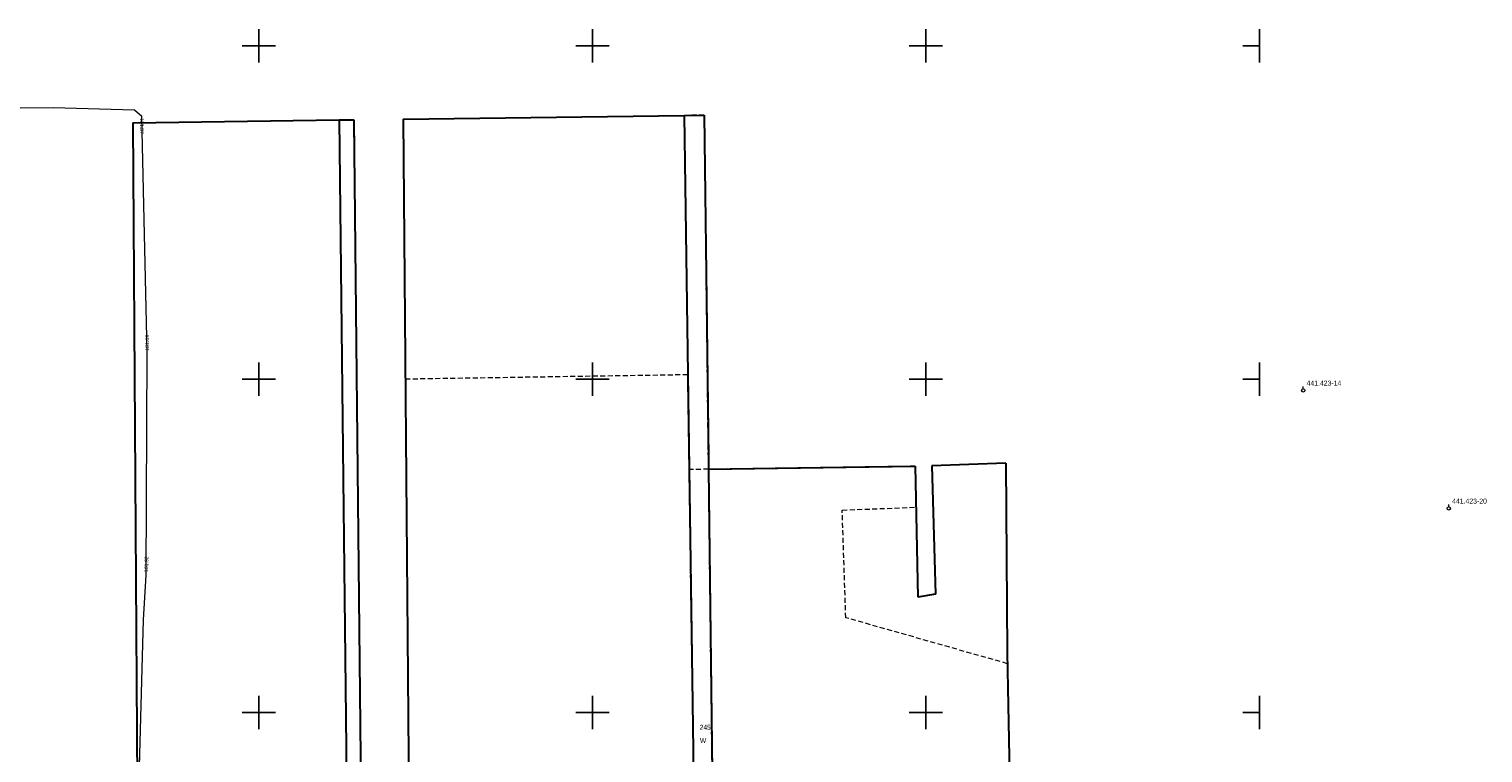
# Model space of a CAD drawing. Header units: metres. Extents: x 5548743 to 5556416, y 5707500 to 5714000.
# Tile 46 of 203: x 5551631 to 5552067, y 5711588 to 5711805. Entities that reach past the tile are written whole.
import ezdxf
from ezdxf.enums import TextEntityAlignment as Align

# ---------------------------------------------------------------- set-up
doc = ezdxf.new("R2010")
doc.units = ezdxf.units.M
doc.header["$MEASUREMENT"] = 0
doc.linetypes.add('1.5_0.75', pattern=[2.25, 1.5, -0.75])
doc.linetypes.add('219-1000', pattern=[0])
doc.layers.get('0').update_dxf_attribs({"color": 2, "linetype": 'CONTINUOUS', "lineweight": 5})
for name, color, linetype in [('131-Punkt osnowy pomiarowej', 7, 'CONTINUOUS'), ('131-Punkt osnowy pomiarowej-Atr103', 7, 'CONTINUOUS'), ('210-oznaczenie konturu użytku gruntowego', 7, 'CONTINUOUS'), ('211-numer działki ewidencyjnej', 7, 'CONTINUOUS'), ('217-kontur klasyfikacyjny', 7, 'CONTINUOUS'), ('218-kontur użytku gruntowego', 7, 'CONTINUOUS'), ('219-działka ewidencyjna', 7, 'CONTINUOUS'), ('przewód kanalizacyjny', 7, 'CONTINUOUS'), ('rzedna', 7, 'CONTINUOUS'), ('rzedna-Atr2', 7, 'CONTINUOUS'), ('Wstawianie ramki sekcyjnej z opisem', 7, 'CONTINUOUS')]:
    doc.layers.add(name, color=color, linetype=linetype)
doc.styles.get("Standard").update_dxf_attribs({"font": 'Working1250', "width": 0.75})

# ---------------------------------------------------------------- blocks, each defined once
blk = doc.blocks.new('PW01')
at = {"linetype": 'Continuous', "lineweight": 13}
h = blk.add_hatch(color=0, dxfattribs=at)
edge = h.paths.add_edge_path()
edge.add_arc((0, 0), 0.18, 0, 360)
blk = doc.blocks.new('131')
at = {"color": 0, "linetype": 'Continuous', "lineweight": 0}
blk.add_line((0, 0.5), (0, 1.2), dxfattribs=at)
blk.add_circle((0, 0), 0.5, dxfattribs=at)
blk = doc.blocks.new('RAMKA1000K')
at = {"color": 0}
for p, q in [((500, 295), (500, 305)), ((600, 295), (600, 305)), ((700, 295), (700, 305)), ((800, 295), (800, 305)), ((495, 300), (505, 300)), ((595, 300), (605, 300)), ((695, 300), (705, 300)), ((795, 300), (800, 300)), ((500, 195), (500, 205)), ((600, 195), (600, 205)), ((700, 195), (700, 205)), ((800, 195), (800, 205)), ((495, 200), (505, 200)), ((595, 200), (605, 200)), ((695, 200), (705, 200)), ((795, 200), (800, 200)), ((500, 95), (500, 105)), ((600, 95), (600, 105)), ((700, 95), (700, 105)), ((800, 95), (800, 105)), ((495, 100), (505, 100)), ((595, 100), (605, 100)), ((695, 100), (705, 100)), ((795, 100), (800, 100))]:
    blk.add_line(p, q, dxfattribs=at)

msp = doc.modelspace()

# ---------------------------------------------------------------- linework, layer by layer
at = {"layer": '217-kontur klasyfikacyjny', "color": 3, "linetype": '1.5_0.75', "lineweight": 18, "flags": 128}
for points in [[(5551828.59, 5711701.32), (5551743.87, 5711700)], [(5551743.87, 5711700), (5551745.27, 5711539.27)], [(5551829, 5711672.91), (5551828.59, 5711701.32)], [(5551834.8, 5711673), (5551829, 5711672.91)], [(5551829, 5711672.91), (5551832.74, 5711412.5)], [(5551832.74, 5711412.5), (5551829, 5711672.91)], [(5551896.8, 5711673.91), (5551834.8, 5711673)], [(5551834.8, 5711673), (5551837.87, 5711417.24)], [(5551837.87, 5711417.24), (5551834.8, 5711673)], [(5551897.04, 5711661.6), (5551896.8, 5711673.91)], [(5551874.89, 5711660.74), (5551897.04, 5711661.6)], [(5551875.98, 5711628.48), (5551874.89, 5711660.74)], [(5551924.46, 5711614.68), (5551875.98, 5711628.48)], [(5551924.5, 5711612.15), (5551924.46, 5711614.68)], [(5551924.6, 5711607.37), (5551924.5, 5711612.15)], [(5551926.63, 5711499.24), (5551924.6, 5711607.37)]]:
    msp.add_lwpolyline(points, dxfattribs=at)
at = {"layer": '218-kontur użytku gruntowego', "color": 70, "linetype": '1.5_0.75', "lineweight": 18, "flags": 128}
for points in [[(5551728.45, 5711777.8), (5551724.02, 5711777.74)], [(5551724.02, 5711777.74), (5551726.39, 5711567.16)], [(5551729.28, 5711699.78), (5551728.45, 5711777.8)], [(5551833.53, 5711779.2), (5551827.48, 5711779.11)], [(5551827.48, 5711779.11), (5551828.59, 5711701.32)], [(5551834.76, 5711676.53), (5551833.53, 5711779.2)], [(5551730.99, 5711538.96), (5551729.28, 5711699.78)], [(5551828.59, 5711701.32), (5551743.87, 5711700)], [(5551743.87, 5711700), (5551745.27, 5711539.27)], [(5551828.59, 5711701.32), (5551832.74, 5711412.5)], [(5551832.74, 5711412.5), (5551828.59, 5711701.32)], [(5551834.8, 5711673), (5551834.76, 5711676.53)], [(5551896.8, 5711673.91), (5551834.8, 5711673)], [(5551837.87, 5711417.24), (5551834.8, 5711673)], [(5551834.8, 5711673), (5551837.87, 5711417.24)], [(5551897.04, 5711661.6), (5551896.8, 5711673.91)], [(5551874.89, 5711660.74), (5551897.04, 5711661.6)], [(5551875.98, 5711628.48), (5551874.89, 5711660.74)], [(5551924.46, 5711614.68), (5551875.98, 5711628.48)], [(5551924.5, 5711612.15), (5551924.46, 5711614.68)], [(5551924.6, 5711607.37), (5551924.5, 5711612.15)], [(5551926.63, 5711499.24), (5551924.6, 5711607.37)]]:
    msp.add_lwpolyline(points, dxfattribs=at)
at = {"layer": '219-działka ewidencyjna', "color": 94, "linetype": '219-1000', "lineweight": 30, "flags": 128}
for points in [[(5551662.22, 5711776.93), (5551724.02, 5711777.74)], [(5551662.22, 5711776.93), (5551663.57, 5711563.75)], [(5551724.02, 5711777.74), (5551728.45, 5711777.8)], [(5551724.02, 5711777.74), (5551728.88, 5711347.4)], [(5551728.45, 5711777.8), (5551730.99, 5711538.96)], [(5551743.2, 5711778), (5551827.48, 5711779.11)], [(5551743.2, 5711778), (5551745.27, 5711539.27)], [(5551827.48, 5711779.11), (5551833.53, 5711779.2)], [(5551827.48, 5711779.11), (5551832.74, 5711412.5)], [(5551833.53, 5711779.2), (5551834.76, 5711676.53)], [(5551834.76, 5711676.53), (5551834.8, 5711673)], [(5551834.8, 5711673), (5551896.8, 5711673.91)], [(5551834.8, 5711673), (5551837.87, 5711417.24)], [(5551896.8, 5711673.91), (5551897.55, 5711634.68)], [(5551923.98, 5711674.78), (5551901.73, 5711674.02)], [(5551901.73, 5711674.02), (5551902.83, 5711635.56)], [(5551923.98, 5711674.78), (5551924.39, 5711618.16)], [(5551902.83, 5711635.56), (5551897.55, 5711634.68)], [(5551924.39, 5711618.16), (5551924.6, 5711607.37)], [(5551924.6, 5711607.37), (5551926.63, 5711499.24)]]:
    msp.add_lwpolyline(points, dxfattribs=at)
at = {"layer": 'przewód kanalizacyjny', "color": 34, "linetype": 'Continuous', "lineweight": 18, "flags": 128}
msp.add_lwpolyline([(5551663.93, 5711576.55), (5551665.4, 5711627.79), (5551666.16, 5711641.21), (5551666.48, 5711708.09), (5551664.88, 5711778.81), (5551662.65, 5711780.72), (5551638.34, 5711781.36), (5551598.74, 5711781)], dxfattribs=at)

# ---------------------------------------------------------------- block references
at = {"layer": '131-Punkt osnowy pomiarowej', "color": 252, "linetype": 'Continuous', "lineweight": 13}
for p in [(5552013.15, 5711696.62), (5552056.79, 5711661.24)]:
    msp.add_blockref('131', p, dxfattribs=at)
at = {"layer": 'rzedna', "color": 34, "linetype": 'Continuous', "lineweight": 18}
for p in [(5551664.88, 5711778.81), (5551666.48, 5711708.09), (5551666.16, 5711641.21)]:
    msp.add_blockref('PW01', p, dxfattribs=at)
at = {"layer": 'Wstawianie ramki sekcyjnej z opisem', "color": 8, "linetype": 'Continuous', "lineweight": 5}
msp.add_blockref('RAMKA1000K', (5551200, 5711500), dxfattribs=at)
msp.add_blockref('RAMKA1000K', (5551200, 5711500), dxfattribs=at)
msp.add_blockref('RAMKA1000K', (5551200, 5711500), dxfattribs=at)
msp.add_blockref('RAMKA1000K', (5551200, 5711500), dxfattribs=at)

# ---------------------------------------------------------------- texts
at = {"layer": '131-Punkt osnowy pomiarowej-Atr103', "color": 252, "width": 0.9}
for s, p in [('441.423-14', (5552014.15, 5711697.62)), ('441.423-20', (5552057.79, 5711662.24))]:
    msp.add_text(s, height=1.5, dxfattribs=at).set_placement(p, align=Align.BOTTOM_LEFT)
at = {"layer": '210-oznaczenie konturu użytku gruntowego', "color": 70, "linetype": 'Continuous', "lineweight": 18, "width": 0.79}
msp.add_text('W', height=1.5, dxfattribs=at).set_placement((5551832.25, 5711590.86))
at = {"layer": '211-numer działki ewidencyjnej', "color": 94, "linetype": 'Continuous', "lineweight": 30, "width": 0.79}
msp.add_text('245', height=1.5, dxfattribs=at).set_placement((5551832.16, 5711594.86))
at = {"layer": 'rzedna-Atr2', "color": 34, "width": 0.9}
for s, rotation, p in [('131.37', 269.983, (5551664.89, 5711778.31)), ('131.69', 89.984, (5551666.47, 5711708.56)), ('131.92', 88.414, (5551666.16, 5711642.16))]:
    msp.add_text(s, height=1.125, rotation=rotation, dxfattribs=at).set_placement(p, align=Align.MIDDLE_LEFT)

doc.saveas('drawing.dxf')
